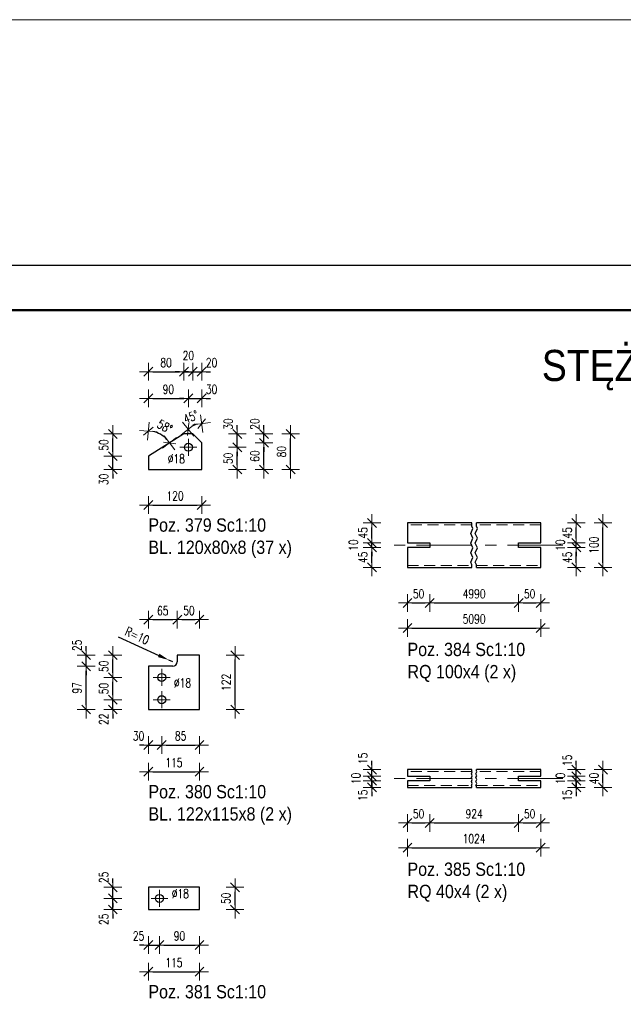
# Model space of a CAD drawing. Header units: millimetres. Extents: x -101 to 461, y 7003 to 7376.
# Tile 9 of 10: x 203 to 339, y 7134 to 7356. Entities that reach past the tile are written whole.
import ezdxf
from ezdxf.enums import TextEntityAlignment as Align

# ---------------------------------------------------------------- set-up
doc = ezdxf.new("R2010")
doc.units = ezdxf.units.MM
doc.header["$LTSCALE"] = 10
doc.linetypes.add('HIDDEN', pattern=[0.375, 0.25, -0.125])
doc.linetypes.add('MITTE', pattern=[2, 1.25, -0.25, 0.25, -0.25])
doc.layers.get('Defpoints').update_dxf_attribs({"color": 1})
doc.layers.add('_FORMATKA', color=8, linetype='Continuous', plot=False)
for name, color, linetype, lineweight in [('_RAMKA', 7, 'Continuous', 35), ('PS_DIM', 4, 'Continuous', 13), ('PS_Hidden', 2, 'HIDDEN', 9), ('PS_Mid', 5, 'MITTE', 15), ('PS_Plate', 35, 'Continuous', 30), ('PS_Shape', 161, 'Continuous', 30), ('PS_SOLID', 7, 'Continuous', 30), ('PS_TEXT', 3, 'Continuous', 18)]:
    doc.layers.add(name, color=color, linetype=linetype, lineweight=lineweight)
doc.styles.add('ARIAL', font='arial.ttf')
doc.styles.add('gil', font='txt', dxfattribs={"width": 0.9})
doc.styles.add('simplex', font='simplex.shx', dxfattribs={"width": 0.75})
doc.dimstyles.new('1_10_PRZ', dxfattribs={"dimtxt": 2, "dimasz": 1, "dimexe": 2, "dimexo": 5, "dimgap": 1, "dimtad": 1, "dimdec": 0, "dimlfac": 10, "dimtxsty": 'simplex', "dimblk": 'dimznak', "dimcen": 2, "dimse1": 1, "dimse2": 1, "dimclrt": 3, "dimadec": 1, "dimazin": 0, "dimtfac": 1, "dimtdec": 0, "dimtix": 1, "dimtmove": 2, "dimatfit": 3, "dimldrblk": 'dim-grot', "dimfxl": 1, "dimarcsym": 0})
doc.dimstyles.new('1_10_PRZ_DS1-LS10', dxfattribs={"dimtxt": 2, "dimasz": 1, "dimexe": 2, "dimexo": 5, "dimgap": 1, "dimtad": 1, "dimdec": 0, "dimlfac": 10, "dimtxsty": 'simplex', "dimblk": 'dimznak', "dimcen": 2, "dimse1": 1, "dimse2": 1, "dimclrt": 3, "dimadec": 1, "dimazin": 0, "dimtfac": 1, "dimtdec": 0, "dimtix": 1, "dimtmove": 2, "dimatfit": 3, "dimldrblk": 'dim-grot', "dimfxl": 1, "dimarcsym": 0})
doc.dimstyles.new('średnice', dxfattribs={"dimtxt": 2, "dimasz": 2.5, "dimexe": 1, "dimexo": 1, "dimgap": 1, "dimtad": 1, "dimdec": 0, "dimlfac": 10, "dimtxsty": 'simplex', "dimcen": 2, "dimclrd": 256, "dimclre": 256, "dimclrt": 3, "dimadec": 1, "dimazin": 0, "dimtfac": 1, "dimtdec": 0, "dimtix": 1, "dimtmove": 1, "dimatfit": 0, "dimfxl": 1, "dimarcsym": 0})

# ---------------------------------------------------------------- blocks, each defined once
blk = doc.blocks.new('dimznak')
at = {"color": 0}
for points in [[(0, 2), (0, -2)], [(-2, 0), (2, 0)]]:
    blk.add_lwpolyline(points, dxfattribs=at)
at = {"color": 2}
blk.add_lwpolyline([(1, 1), (-1, -1)], dxfattribs=at)
blk = doc.blocks.new('*D275')
at = {"color": 252, "lineweight": -2, "transparency": 16777216}
blk.add_line((-547, 352.33), (-3, 352.33), dxfattribs=at)
at = {"layer": 'Defpoints', "color": 0, "transparency": 16777216}
for p in [(0, 352.33), (-550, 297), (0, 297)]:
    blk.add_point(p, dxfattribs=at)
at = {"color": 252, "lineweight": -2, "transparency": 16777216, "xscale": 3, "yscale": 3, "zscale": 3, "rotation": 180}
blk.add_blockref('dimznak', (-550, 352.33), dxfattribs=at)
at = {"color": 252, "lineweight": -2, "transparency": 16777216, "xscale": 3, "yscale": 3, "zscale": 3}
blk.add_blockref('dimznak', (0, 352.33), dxfattribs=at)
at = {"color": 252, "transparency": 16777216, "insert": (-275, 362.83), "char_height": 15, "attachment_point": 5, "style": 'simplex'}
blk.add_mtext('550', dxfattribs=at)
blk = doc.blocks.new('dim-grot')
blk.add_hatch(color=256).paths.add_polyline_path([(0, 0), (-2, 0.5), (-2, -0.5)])
blk.add_lwpolyline([(0, 0), (-2, 0.5), (-2, -0.5), (0, 0)])
blk = doc.blocks.new('*D454')
at = {"layer": 'Defpoints', "color": 0, "transparency": 16777216}
for p in [(242.69, 7264.5), (241.8, 7262.34), (243.8, 7263.17), (243.8, 7260.34)]:
    blk.add_point(p, dxfattribs=at)
at = {"layer": 'PS_DIM', "color": 0, "lineweight": -2, "transparency": 16777216}
blk.add_arc((243.8, 7260.34), 4.3, 103.3427, 121.6573, dxfattribs=at)
for p, rotation in [((240.76, 7263.38), 218.3286673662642), ((243.8, 7264.64), 6.671332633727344)]:
    blk.add_blockref('dimznak', p, dxfattribs=dict(at, rotation=rotation))
at = {"layer": 'PS_DIM', "color": 3, "transparency": 16777216, "insert": (241.39, 7266.16), "char_height": 2, "attachment_point": 5, "rotation": 22.5, "style": 'simplex'}
blk.add_mtext('45%%d', dxfattribs=at)
blk = doc.blocks.new('*D455')
at = {"layer": 'Defpoints', "color": 0, "transparency": 16777216}
for p in [(231.8, 7266.77), (235.32, 7261.73), (239.8, 7262.34), (231.8, 7257.34)]:
    blk.add_point(p, dxfattribs=at)
at = {"layer": 'PS_DIM', "color": 0, "lineweight": -2, "transparency": 16777216}
blk.add_arc((231.8, 7257.34), 5.62, 42.2144, 79.791, dxfattribs=at)
for p, rotation in [((231.8, 7262.96), 174.895478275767), ((236.57, 7260.32), 307.1099049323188)]:
    blk.add_blockref('dimznak', p, dxfattribs=dict(at, rotation=rotation))
at = {"layer": 'PS_DIM', "color": 3, "transparency": 16777216, "insert": (235.5, 7264), "char_height": 2, "attachment_point": 5, "rotation": 331.0027, "style": 'simplex'}
blk.add_mtext('58%%d', dxfattribs=at)
blk = doc.blocks.new('*D457')
at = {"layer": 'Defpoints', "color": 0, "transparency": 16777216}
for p in [(243.8, 7270.34), (243.8, 7262.34), (240.8, 7259.34)]:
    blk.add_point(p, dxfattribs=at)
at = {"layer": 'PS_DIM', "color": 0, "lineweight": -2, "transparency": 16777216}
for p, q in [((239.8, 7270.34), (238.8, 7270.34)), ((240.8, 7270.34), (243.8, 7270.34)), ((244.8, 7270.34), (245.8, 7270.34))]:
    blk.add_line(p, q, dxfattribs=at)
blk.add_blockref('dimznak', (240.8, 7270.34), dxfattribs=at)
at = {"layer": 'PS_DIM', "color": 0, "lineweight": -2, "transparency": 16777216, "rotation": 180}
blk.add_blockref('dimznak', (243.8, 7270.34), dxfattribs=at)
at = {"layer": 'PS_DIM', "color": 3, "transparency": 16777216, "insert": (246.02, 7272.38), "char_height": 2, "attachment_point": 5, "style": 'simplex'}
blk.add_mtext('30', dxfattribs=at)
blk = doc.blocks.new('*D459')
at = {"layer": 'Defpoints', "color": 0, "transparency": 16777216}
for p in [(241.8, 7276.34), (239.8, 7262.34), (241.8, 7262.34)]:
    blk.add_point(p, dxfattribs=at)
at = {"layer": 'PS_DIM', "color": 0, "lineweight": -2, "transparency": 16777216}
for p, q in [((238.8, 7276.34), (237.8, 7276.34)), ((239.8, 7276.34), (241.8, 7276.34)), ((242.8, 7276.34), (243.8, 7276.34))]:
    blk.add_line(p, q, dxfattribs=at)
blk.add_blockref('dimznak', (239.8, 7276.34), dxfattribs=at)
at = {"layer": 'PS_DIM', "color": 0, "lineweight": -2, "transparency": 16777216, "rotation": 180}
blk.add_blockref('dimznak', (241.8, 7276.34), dxfattribs=at)
at = {"layer": 'PS_DIM', "color": 3, "transparency": 16777216, "insert": (240.8, 7279.99), "char_height": 2, "attachment_point": 5, "style": 'simplex'}
blk.add_mtext('20', dxfattribs=at)
blk = doc.blocks.new('*D460')
at = {"layer": 'Defpoints', "color": 0, "transparency": 16777216}
for p in [(243.8, 7276.34), (241.8, 7262.34), (243.8, 7260.34)]:
    blk.add_point(p, dxfattribs=at)
at = {"layer": 'PS_DIM', "color": 0, "lineweight": -2, "transparency": 16777216}
for p, q in [((240.8, 7276.34), (239.8, 7276.34)), ((241.8, 7276.34), (243.8, 7276.34)), ((244.8, 7276.34), (245.8, 7276.34))]:
    blk.add_line(p, q, dxfattribs=at)
blk.add_blockref('dimznak', (241.8, 7276.34), dxfattribs=at)
at = {"layer": 'PS_DIM', "color": 0, "lineweight": -2, "transparency": 16777216, "rotation": 180}
blk.add_blockref('dimznak', (243.8, 7276.34), dxfattribs=at)
at = {"layer": 'PS_DIM', "color": 3, "transparency": 16777216, "insert": (246.02, 7278.38), "char_height": 2, "attachment_point": 5, "style": 'simplex'}
blk.add_mtext('20', dxfattribs=at)
blk = doc.blocks.new('*D461')
at = {"layer": 'Defpoints', "color": 0, "transparency": 16777216}
for p in [(223.8, 7257.34), (231.8, 7257.34), (231.8, 7254.34)]:
    blk.add_point(p, dxfattribs=at)
at = {"layer": 'PS_DIM', "color": 0, "lineweight": -2, "transparency": 16777216}
for p, q in [((223.8, 7258.34), (223.8, 7259.34)), ((223.8, 7254.34), (223.8, 7257.34)), ((223.8, 7253.34), (223.8, 7252.34))]:
    blk.add_line(p, q, dxfattribs=at)
for p, rotation in [((223.8, 7257.34), 270), ((223.8, 7254.34), 90)]:
    blk.add_blockref('dimznak', p, dxfattribs=dict(at, rotation=rotation))
at = {"layer": 'PS_DIM', "color": 3, "transparency": 16777216, "insert": (221.76, 7252.12), "char_height": 2, "attachment_point": 5, "rotation": 90, "style": 'simplex'}
blk.add_mtext('30', dxfattribs=at)
blk = doc.blocks.new('*D464')
at = {"layer": 'Defpoints', "color": 0, "transparency": 16777216}
for p in [(243.8, 7262.34), (251.8, 7262.34), (240.8, 7259.34)]:
    blk.add_point(p, dxfattribs=at)
at = {"layer": 'PS_DIM', "color": 0, "lineweight": -2, "transparency": 16777216}
for p, q in [((251.8, 7263.34), (251.8, 7264.34)), ((251.8, 7259.34), (251.8, 7262.34)), ((251.8, 7258.34), (251.8, 7257.34))]:
    blk.add_line(p, q, dxfattribs=at)
for p, rotation in [((251.8, 7262.34), 270), ((251.8, 7259.34), 90)]:
    blk.add_blockref('dimznak', p, dxfattribs=dict(at, rotation=rotation))
at = {"layer": 'PS_DIM', "color": 3, "transparency": 16777216, "insert": (249.76, 7264.55), "char_height": 2, "attachment_point": 5, "rotation": 90, "style": 'simplex'}
blk.add_mtext('30', dxfattribs=at)
blk = doc.blocks.new('*D466')
at = {"layer": 'Defpoints', "color": 0, "transparency": 16777216}
for p in [(241.8, 7262.34), (257.8, 7262.34), (243.8, 7260.34)]:
    blk.add_point(p, dxfattribs=at)
at = {"layer": 'PS_DIM', "color": 0, "lineweight": -2, "transparency": 16777216}
for p, q in [((257.8, 7263.34), (257.8, 7264.34)), ((257.8, 7260.34), (257.8, 7262.34)), ((257.8, 7259.34), (257.8, 7258.34))]:
    blk.add_line(p, q, dxfattribs=at)
for p, rotation in [((257.8, 7262.34), 270), ((257.8, 7260.34), 90)]:
    blk.add_blockref('dimznak', p, dxfattribs=dict(at, rotation=rotation))
at = {"layer": 'PS_DIM', "color": 3, "transparency": 16777216, "insert": (255.76, 7264.55), "char_height": 2, "attachment_point": 5, "rotation": 90, "style": 'simplex'}
blk.add_mtext('20', dxfattribs=at)
blk = doc.blocks.new('*X21')
at = {"layer": 'PS_Mid', "color": 5, "linetype": 'MITTE'}
for p, q in [((3, 2.9), (3, -0.9)), ((4.9, 1), (1.1, 1))]:
    blk.add_line(p, q, dxfattribs=at)
at = {"layer": 'PS_SOLID', "color": 7, "linetype": 'Continuous'}
for p, q in [((2, 4), (-6, -1)), ((3, 4), (2, 4)), ((4, 4), (3, 4)), ((6, 2), (4, 4)), ((6, -4), (6, 2)), ((-6, -1), (-6, -4)), ((-6, -4), (6, -4))]:
    blk.add_line(p, q, dxfattribs=at)
at = {"layer": 'PS_SOLID', "color": 7}
blk.add_circle((3, 1), 0.9, dxfattribs=at)
blk = doc.blocks.new('*D468')
at = {"layer": 'Defpoints', "color": 0, "transparency": 16777216}
for p in [(236.4, 7211.47), (237.3, 7211.05)]:
    blk.add_point(p, dxfattribs=at)
at = {"layer": 'PS_DIM', "lineweight": -2, "transparency": 16777216}
for p, q in [((225.04, 7216.69), (234.12, 7212.51)), ((237.3, 7211.05), (236.4, 7211.47))]:
    blk.add_line(p, q, dxfattribs=at)
at = {"layer": 'PS_DIM', "transparency": 16777216}
blk.add_solid([(234.3, 7212.89), (233.95, 7212.13), (236.4, 7211.47)], dxfattribs=at)
at = {"layer": 'PS_DIM', "color": 3, "transparency": 16777216, "insert": (229.28, 7216.94), "char_height": 2, "attachment_point": 5, "rotation": 335.3354, "style": 'simplex'}
blk.add_mtext('R=10', dxfattribs=at)
blk = doc.blocks.new('*D469')
at = {"layer": 'Defpoints', "color": 0, "transparency": 16777216}
for p in [(234.8, 7202.55), (231.8, 7200.35), (234.8, 7192.35)]:
    blk.add_point(p, dxfattribs=at)
at = {"layer": 'PS_DIM', "color": 0, "lineweight": -2, "transparency": 16777216}
for p, q in [((230.8, 7192.35), (229.8, 7192.35)), ((231.8, 7192.35), (234.8, 7192.35)), ((235.8, 7192.35), (236.8, 7192.35))]:
    blk.add_line(p, q, dxfattribs=at)
blk.add_blockref('dimznak', (231.8, 7192.35), dxfattribs=at)
at = {"layer": 'PS_DIM', "color": 0, "lineweight": -2, "transparency": 16777216, "rotation": 180}
blk.add_blockref('dimznak', (234.8, 7192.35), dxfattribs=at)
at = {"layer": 'PS_DIM', "color": 3, "transparency": 16777216, "insert": (229.59, 7194.39), "char_height": 2, "attachment_point": 5, "style": 'simplex'}
blk.add_mtext('30', dxfattribs=at)
blk = doc.blocks.new('*D473')
at = {"layer": 'Defpoints', "color": 0, "transparency": 16777216}
for p in [(223.8, 7202.55), (234.8, 7202.55), (231.8, 7200.35)]:
    blk.add_point(p, dxfattribs=at)
at = {"layer": 'PS_DIM', "color": 0, "lineweight": -2, "transparency": 16777216}
for p, q in [((223.8, 7203.55), (223.8, 7204.55)), ((223.8, 7200.35), (223.8, 7202.55)), ((223.8, 7199.35), (223.8, 7198.35))]:
    blk.add_line(p, q, dxfattribs=at)
for p, rotation in [((223.8, 7202.55), 270), ((223.8, 7200.35), 90)]:
    blk.add_blockref('dimznak', p, dxfattribs=dict(at, rotation=rotation))
at = {"layer": 'PS_DIM', "color": 3, "transparency": 16777216, "insert": (221.76, 7198.14), "char_height": 2, "attachment_point": 5, "rotation": 90, "style": 'simplex'}
blk.add_mtext('22', dxfattribs=at)
blk = doc.blocks.new('*D477')
at = {"layer": 'Defpoints', "color": 0, "transparency": 16777216}
for p in [(217.8, 7212.55), (231.8, 7212.55), (237.3, 7210.05)]:
    blk.add_point(p, dxfattribs=at)
at = {"layer": 'PS_DIM', "color": 0, "lineweight": -2, "transparency": 16777216}
for p, q in [((217.8, 7213.55), (217.8, 7214.55)), ((217.8, 7210.05), (217.8, 7212.55)), ((217.8, 7209.05), (217.8, 7208.05))]:
    blk.add_line(p, q, dxfattribs=at)
for p, rotation in [((217.8, 7212.55), 270), ((217.8, 7210.05), 90)]:
    blk.add_blockref('dimznak', p, dxfattribs=dict(at, rotation=rotation))
at = {"layer": 'PS_DIM', "color": 3, "transparency": 16777216, "insert": (215.76, 7214.77), "char_height": 2, "attachment_point": 5, "rotation": 90, "style": 'simplex'}
blk.add_mtext('25', dxfattribs=at)
blk = doc.blocks.new('*X22')
at = {"layer": 'PS_Mid', "color": 5, "linetype": 'MITTE'}
for p, q in [((-2.75, 3), (-2.75, -0.8)), ((-0.85, 1.1), (-4.65, 1.1)), ((-2.75, -2), (-2.75, -5.8)), ((-0.85, -3.9), (-4.65, -3.9))]:
    blk.add_line(p, q, dxfattribs=at)
at = {"layer": 'PS_SOLID', "color": 7, "linetype": 'Continuous'}
for p, q in [((5.75, 6.1), (0.75, 6.1)), ((0.75, 6.1), (0.75, 4.6)), ((5.75, -6.1), (5.75, 6.1)), ((-2.75, 3.6), (-5.75, 3.6)), ((-5.75, 3.6), (-5.75, -6.1)), ((-0.25, 3.6), (-2.75, 3.6)), ((-5.75, -6.1), (5.75, -6.1))]:
    blk.add_line(p, q, dxfattribs=at)
at = {"layer": 'PS_SOLID', "color": 7}
for centre in [(-2.75, 1.1), (-2.75, -3.9)]:
    blk.add_circle(centre, 0.9, dxfattribs=at)
at = {"layer": 'PS_SOLID'}
blk.add_arc((-0.25, 4.6), 1, 270, 0, dxfattribs=at)
blk = doc.blocks.new('*D479')
at = {"layer": 'Defpoints', "color": 0, "transparency": 16777216}
for p in [(234.3, 7157.85), (231.8, 7155.35), (234.3, 7147.35)]:
    blk.add_point(p, dxfattribs=at)
at = {"layer": 'PS_DIM', "color": 0, "lineweight": -2, "transparency": 16777216}
for p, q in [((230.8, 7147.35), (229.8, 7147.35)), ((231.8, 7147.35), (234.3, 7147.35)), ((235.3, 7147.35), (236.3, 7147.35))]:
    blk.add_line(p, q, dxfattribs=at)
blk.add_blockref('dimznak', (231.8, 7147.35), dxfattribs=at)
at = {"layer": 'PS_DIM', "color": 0, "lineweight": -2, "transparency": 16777216, "rotation": 180}
blk.add_blockref('dimznak', (234.3, 7147.35), dxfattribs=at)
at = {"layer": 'PS_DIM', "color": 3, "transparency": 16777216, "insert": (229.59, 7149.39), "char_height": 2, "attachment_point": 5, "style": 'simplex'}
blk.add_mtext('25', dxfattribs=at)
blk = doc.blocks.new('*D482')
at = {"layer": 'Defpoints', "color": 0, "transparency": 16777216}
for p in [(223.8, 7157.85), (234.3, 7157.85), (231.8, 7155.35)]:
    blk.add_point(p, dxfattribs=at)
at = {"layer": 'PS_DIM', "color": 0, "lineweight": -2, "transparency": 16777216}
for p, q in [((223.8, 7158.85), (223.8, 7159.85)), ((223.8, 7155.35), (223.8, 7157.85)), ((223.8, 7154.35), (223.8, 7153.35))]:
    blk.add_line(p, q, dxfattribs=at)
for p, rotation in [((223.8, 7157.85), 270), ((223.8, 7155.35), 90)]:
    blk.add_blockref('dimznak', p, dxfattribs=dict(at, rotation=rotation))
at = {"layer": 'PS_DIM', "color": 3, "transparency": 16777216, "insert": (221.76, 7153.14), "char_height": 2, "attachment_point": 5, "rotation": 90, "style": 'simplex'}
blk.add_mtext('25', dxfattribs=at)
blk = doc.blocks.new('*D483')
at = {"layer": 'Defpoints', "color": 0, "transparency": 16777216}
for p in [(223.8, 7160.35), (231.8, 7160.35), (234.3, 7157.85)]:
    blk.add_point(p, dxfattribs=at)
at = {"layer": 'PS_DIM', "color": 0, "lineweight": -2, "transparency": 16777216}
for p, q in [((223.8, 7161.35), (223.8, 7162.35)), ((223.8, 7157.85), (223.8, 7160.35)), ((223.8, 7156.85), (223.8, 7155.85))]:
    blk.add_line(p, q, dxfattribs=at)
for p, rotation in [((223.8, 7160.35), 270), ((223.8, 7157.85), 90)]:
    blk.add_blockref('dimznak', p, dxfattribs=dict(at, rotation=rotation))
at = {"layer": 'PS_DIM', "color": 3, "transparency": 16777216, "insert": (221.76, 7162.57), "char_height": 2, "attachment_point": 5, "rotation": 90, "style": 'simplex'}
blk.add_mtext('25', dxfattribs=at)
blk = doc.blocks.new('*X23')
at = {"layer": 'PS_Mid', "color": 5, "linetype": 'MITTE'}
for p, q in [((-3.25, 1.9), (-3.25, -1.9)), ((-1.35, 0), (-5.15, 0))]:
    blk.add_line(p, q, dxfattribs=at)
at = {"layer": 'PS_SOLID', "color": 7, "linetype": 'Continuous'}
for p, q in [((-3.25, 2.5), (-5.75, 2.5)), ((-5.75, 2.5), (-5.75, -2.5)), ((5.75, 2.5), (-3.25, 2.5)), ((5.75, -2.5), (5.75, 2.5)), ((-5.75, -2.5), (5.75, -2.5))]:
    blk.add_line(p, q, dxfattribs=at)
at = {"layer": 'PS_SOLID', "color": 7}
blk.add_circle((-3.25, 0), 0.9, dxfattribs=at)
blk = doc.blocks.new('Tytuł rysunku')
at = {"layer": 'PS_TEXT', "style": 'ARIAL', "flags": 4}
for tag, height, p in [('TYTUŁ1', 7, (-61.19, -9.34)), ('TYTUŁ2', 6, (-61.19, -19.72)), ('SKALA', 6, (-61.19, -28.72))]:
    blk.add_attdef(tag, text='', height=height, dxfattribs=at).set_placement(p, align=Align.MIDDLE_CENTER)
blk = doc.blocks.new('*X317')
at = {"color": 3, "style": 'gil', "width": 0.9}
for s, p in [('Poz. 380 Sc1:10', (255.63, 7180.35)), ('BL. 122x115x8 (2 x)', (255.63, 7175.35))]:
    blk.add_text(s, height=3, dxfattribs=at).set_placement(p)
blk = doc.blocks.new('*D373')
at = {"layer": 'Defpoints', "color": 0, "transparency": 16777216}
for p in [(282.11, 7237.82), (290.11, 7237.82), (295.11, 7236.82)]:
    blk.add_point(p, dxfattribs=at)
at = {"layer": 'PS_DIM', "color": 0, "lineweight": -2, "transparency": 16777216}
for p, q in [((282.11, 7238.82), (282.11, 7239.82)), ((282.11, 7236.82), (282.11, 7237.82)), ((282.11, 7235.82), (282.11, 7234.82))]:
    blk.add_line(p, q, dxfattribs=at)
for p, rotation in [((282.11, 7237.82), 270), ((282.11, 7236.82), 90)]:
    blk.add_blockref('dimznak', p, dxfattribs=dict(at, rotation=rotation))
at = {"layer": 'PS_DIM', "color": 3, "transparency": 16777216, "insert": (277.95, 7237.32), "char_height": 2, "attachment_point": 5, "rotation": 90, "style": 'simplex'}
blk.add_mtext('10', dxfattribs=at)
blk = doc.blocks.new('*D376')
at = {"layer": 'Defpoints', "color": 0, "transparency": 16777216}
for p in [(315.11, 7237.82), (328.11, 7237.82), (320.11, 7236.82)]:
    blk.add_point(p, dxfattribs=at)
at = {"layer": 'PS_DIM', "color": 0, "lineweight": -2, "transparency": 16777216}
for p, q in [((328.11, 7238.82), (328.11, 7239.82)), ((328.11, 7236.82), (328.11, 7237.82)), ((328.11, 7235.82), (328.11, 7234.82))]:
    blk.add_line(p, q, dxfattribs=at)
for p, rotation in [((328.11, 7237.82), 270), ((328.11, 7236.82), 90)]:
    blk.add_blockref('dimznak', p, dxfattribs=dict(at, rotation=rotation))
at = {"layer": 'PS_DIM', "color": 3, "transparency": 16777216, "insert": (324.5, 7237.32), "char_height": 2, "attachment_point": 5, "rotation": 90, "style": 'simplex'}
blk.add_mtext('10', dxfattribs=at)
blk = doc.blocks.new('*D396')
at = {"layer": 'Defpoints', "color": 0, "transparency": 16777216}
for p in [(282.11, 7184.32), (295.11, 7184.32), (290.11, 7182.82)]:
    blk.add_point(p, dxfattribs=at)
at = {"layer": 'PS_DIM', "color": 0, "lineweight": -2, "transparency": 16777216}
for p, q in [((282.11, 7185.32), (282.11, 7186.32)), ((282.11, 7182.82), (282.11, 7184.32)), ((282.11, 7181.82), (282.11, 7180.82))]:
    blk.add_line(p, q, dxfattribs=at)
for p, rotation in [((282.11, 7184.32), 270), ((282.11, 7182.82), 90)]:
    blk.add_blockref('dimznak', p, dxfattribs=dict(at, rotation=rotation))
at = {"layer": 'PS_DIM', "color": 3, "transparency": 16777216, "insert": (280.07, 7181.03), "char_height": 2, "attachment_point": 5, "rotation": 90, "style": 'simplex'}
blk.add_mtext('15', dxfattribs=at)
blk = doc.blocks.new('*D397')
at = {"layer": 'Defpoints', "color": 0, "transparency": 16777216}
for p in [(282.11, 7185.32), (290.11, 7185.32), (295.11, 7184.32)]:
    blk.add_point(p, dxfattribs=at)
at = {"layer": 'PS_DIM', "color": 0, "lineweight": -2, "transparency": 16777216}
for p, q in [((282.11, 7186.32), (282.11, 7187.32)), ((282.11, 7184.32), (282.11, 7185.32)), ((282.11, 7183.32), (282.11, 7182.32))]:
    blk.add_line(p, q, dxfattribs=at)
for p, rotation in [((282.11, 7185.32), 270), ((282.11, 7184.32), 90)]:
    blk.add_blockref('dimznak', p, dxfattribs=dict(at, rotation=rotation))
at = {"layer": 'PS_DIM', "color": 3, "transparency": 16777216, "insert": (278.52, 7184.82), "char_height": 2, "attachment_point": 5, "rotation": 90, "style": 'simplex'}
blk.add_mtext('10', dxfattribs=at)
blk = doc.blocks.new('*D398')
at = {"layer": 'Defpoints', "color": 0, "transparency": 16777216}
for p in [(282.11, 7186.82), (290.11, 7186.82), (290.11, 7185.32)]:
    blk.add_point(p, dxfattribs=at)
at = {"layer": 'PS_DIM', "color": 0, "lineweight": -2, "transparency": 16777216}
for p, q in [((282.11, 7187.82), (282.11, 7188.82)), ((282.11, 7185.32), (282.11, 7186.82)), ((282.11, 7184.32), (282.11, 7183.32))]:
    blk.add_line(p, q, dxfattribs=at)
for p, rotation in [((282.11, 7186.82), 270), ((282.11, 7185.32), 90)]:
    blk.add_blockref('dimznak', p, dxfattribs=dict(at, rotation=rotation))
at = {"layer": 'PS_DIM', "color": 3, "transparency": 16777216, "insert": (280.07, 7189.33), "char_height": 2, "attachment_point": 5, "rotation": 90, "style": 'simplex'}
blk.add_mtext('15', dxfattribs=at)
blk = doc.blocks.new('*D399')
at = {"layer": 'Defpoints', "color": 0, "transparency": 16777216}
for p in [(320.11, 7184.32), (328.11, 7184.32), (320.11, 7182.82)]:
    blk.add_point(p, dxfattribs=at)
at = {"layer": 'PS_DIM', "color": 0, "lineweight": -2, "transparency": 16777216}
for p, q in [((328.11, 7185.32), (328.11, 7186.32)), ((328.11, 7182.82), (328.11, 7184.32)), ((328.11, 7181.82), (328.11, 7180.82))]:
    blk.add_line(p, q, dxfattribs=at)
for p, rotation in [((328.11, 7184.32), 270), ((328.11, 7182.82), 90)]:
    blk.add_blockref('dimznak', p, dxfattribs=dict(at, rotation=rotation))
at = {"layer": 'PS_DIM', "color": 3, "transparency": 16777216, "insert": (326.07, 7181.01), "char_height": 2, "attachment_point": 5, "rotation": 90, "style": 'simplex'}
blk.add_mtext('15', dxfattribs=at)
blk = doc.blocks.new('*D400')
at = {"layer": 'Defpoints', "color": 0, "transparency": 16777216}
for p in [(315.11, 7185.32), (320.11, 7184.32), (328.11, 7185.32)]:
    blk.add_point(p, dxfattribs=at)
at = {"layer": 'PS_DIM', "color": 0, "lineweight": -2, "transparency": 16777216}
for p, q in [((328.11, 7186.32), (328.11, 7187.32)), ((328.11, 7184.32), (328.11, 7185.32)), ((328.11, 7183.32), (328.11, 7182.32))]:
    blk.add_line(p, q, dxfattribs=at)
for p, rotation in [((328.11, 7185.32), 270), ((328.11, 7184.32), 90)]:
    blk.add_blockref('dimznak', p, dxfattribs=dict(at, rotation=rotation))
at = {"layer": 'PS_DIM', "color": 3, "transparency": 16777216, "insert": (324.52, 7184.82), "char_height": 2, "attachment_point": 5, "rotation": 90, "style": 'simplex'}
blk.add_mtext('10', dxfattribs=at)
blk = doc.blocks.new('*D401')
at = {"layer": 'Defpoints', "color": 0, "transparency": 16777216}
for p in [(320.11, 7186.82), (328.11, 7186.82), (315.11, 7185.32)]:
    blk.add_point(p, dxfattribs=at)
at = {"layer": 'PS_DIM', "color": 0, "lineweight": -2, "transparency": 16777216}
for p, q in [((328.11, 7187.82), (328.11, 7188.82)), ((328.11, 7185.32), (328.11, 7186.82)), ((328.11, 7184.32), (328.11, 7183.32))]:
    blk.add_line(p, q, dxfattribs=at)
for p, rotation in [((328.11, 7186.82), 270), ((328.11, 7185.32), 90)]:
    blk.add_blockref('dimznak', p, dxfattribs=dict(at, rotation=rotation))
at = {"layer": 'PS_DIM', "color": 3, "transparency": 16777216, "insert": (326.07, 7188.89), "char_height": 2, "attachment_point": 5, "rotation": 90, "style": 'simplex'}
blk.add_mtext('15', dxfattribs=at)
blk = doc.blocks.new('*X596')
at = {"color": 3, "style": 'gil', "width": 0.9}
for s, p in [('Poz. 384 Sc1:10', (290.11, 7212.36)), ('RQ 100x4 (2 x)', (290.11, 7207.36))]:
    blk.add_text(s, height=3, dxfattribs=at).set_placement(p)
blk = doc.blocks.new('*X597')
at = {"color": 1}
for p, q in [((304.61, 7241.57), (304.61, 7242.32)), ((304.84, 7241.03), (304.61, 7241.57)), ((305.61, 7241.57), (305.61, 7242.32)), ((305.84, 7241.03), (305.61, 7241.57)), ((304.38, 7239.95), (304.84, 7241.03)), ((304.84, 7238.87), (304.38, 7239.95)), ((305.38, 7239.95), (305.84, 7241.03)), ((305.84, 7238.87), (305.38, 7239.95)), ((304.38, 7237.78), (304.84, 7238.87)), ((304.84, 7236.7), (304.38, 7237.78)), ((305.38, 7237.78), (305.84, 7238.87)), ((305.84, 7236.7), (305.38, 7237.78)), ((304.38, 7235.61), (304.84, 7236.7)), ((304.84, 7234.53), (304.38, 7235.61)), ((305.38, 7235.61), (305.84, 7236.7)), ((305.84, 7234.53), (305.38, 7235.61)), ((304.38, 7233.45), (304.84, 7234.53)), ((304.61, 7232.91), (304.38, 7233.45)), ((304.61, 7232.32), (304.61, 7232.91)), ((305.38, 7233.45), (305.84, 7234.53)), ((305.61, 7232.91), (305.38, 7233.45)), ((305.61, 7232.32), (305.61, 7232.91))]:
    blk.add_line(p, q, dxfattribs=at)
at = {"layer": 'PS_Hidden', "color": 2, "linetype": 'HIDDEN'}
for p, q in [((304.61, 7241.92), (290.11, 7241.92)), ((320.11, 7241.92), (305.61, 7241.92)), ((290.11, 7232.72), (304.61, 7232.72)), ((305.61, 7232.72), (320.11, 7232.72))]:
    blk.add_line(p, q, dxfattribs=at)
at = {"layer": 'PS_Mid', "color": 5, "linetype": 'MITTE'}
for p, q in [((304.61, 7237.32), (285.11, 7237.32)), ((325.11, 7237.32), (305.61, 7237.32))]:
    blk.add_line(p, q, dxfattribs=at)
at = {"layer": 'PS_SOLID', "color": 7, "linetype": 'Continuous'}
for p, q in [((304.61, 7242.32), (290.11, 7242.32)), ((290.11, 7242.32), (290.11, 7237.82)), ((320.11, 7242.32), (305.61, 7242.32)), ((320.11, 7237.82), (320.11, 7242.32)), ((290.11, 7237.82), (295.11, 7237.82)), ((295.11, 7237.82), (295.11, 7236.82)), ((315.11, 7236.82), (315.11, 7237.82)), ((315.11, 7237.82), (320.11, 7237.82)), ((295.11, 7236.82), (290.11, 7236.82)), ((290.11, 7236.82), (290.11, 7232.32)), ((320.11, 7236.82), (315.11, 7236.82)), ((320.11, 7232.32), (320.11, 7236.82)), ((290.11, 7232.32), (304.61, 7232.32)), ((305.61, 7232.32), (320.11, 7232.32))]:
    blk.add_line(p, q, dxfattribs=at)
blk = doc.blocks.new('*X598')
at = {"color": 3, "style": 'gil', "width": 0.9}
for s, p in [('Poz. 385 Sc1:10', (290.11, 7162.91)), ('RQ 40x4 (2 x)', (290.11, 7157.91))]:
    blk.add_text(s, height=3, dxfattribs=at).set_placement(p)
blk = doc.blocks.new('*X599')
at = {"color": 1}
for p, q in [((304.52, 7185.87), (304.7, 7186.31)), ((304.61, 7186.52), (304.61, 7186.82)), ((304.7, 7186.31), (304.61, 7186.52)), ((305.52, 7185.87), (305.7, 7186.31)), ((305.61, 7186.52), (305.61, 7186.82)), ((305.7, 7186.31), (305.61, 7186.52)), ((304.7, 7185.44), (304.52, 7185.87)), ((304.52, 7185.01), (304.7, 7185.44)), ((304.7, 7184.57), (304.52, 7185.01)), ((304.52, 7184.14), (304.7, 7184.57)), ((304.7, 7183.71), (304.52, 7184.14)), ((305.7, 7185.44), (305.52, 7185.87)), ((305.52, 7185.01), (305.7, 7185.44)), ((305.7, 7184.57), (305.52, 7185.01)), ((305.52, 7184.14), (305.7, 7184.57)), ((305.7, 7183.71), (305.52, 7184.14)), ((304.52, 7183.27), (304.7, 7183.71)), ((304.61, 7183.06), (304.52, 7183.27)), ((304.61, 7182.82), (304.61, 7183.06)), ((305.52, 7183.27), (305.7, 7183.71)), ((305.61, 7183.06), (305.52, 7183.27)), ((305.61, 7182.82), (305.61, 7183.06))]:
    blk.add_line(p, q, dxfattribs=at)
at = {"layer": 'PS_Hidden', "color": 2, "linetype": 'HIDDEN'}
for p, q in [((304.61, 7186.42), (290.11, 7186.42)), ((320.11, 7186.42), (305.61, 7186.42)), ((290.11, 7183.22), (304.61, 7183.22)), ((305.61, 7183.22), (320.11, 7183.22))]:
    blk.add_line(p, q, dxfattribs=at)
at = {"layer": 'PS_Mid', "color": 5, "linetype": 'MITTE'}
for p, q in [((304.61, 7184.82), (285.11, 7184.82)), ((325.11, 7184.82), (305.61, 7184.82))]:
    blk.add_line(p, q, dxfattribs=at)
at = {"layer": 'PS_SOLID', "color": 7, "linetype": 'Continuous'}
for p, q in [((304.61, 7186.82), (290.11, 7186.82)), ((290.11, 7186.82), (290.11, 7185.32)), ((320.11, 7186.82), (305.61, 7186.82)), ((320.11, 7185.32), (320.11, 7186.82)), ((290.11, 7185.32), (295.11, 7185.32)), ((295.11, 7184.32), (290.11, 7184.32)), ((290.11, 7184.32), (290.11, 7182.82)), ((295.11, 7185.32), (295.11, 7184.32)), ((315.11, 7184.32), (315.11, 7185.32)), ((315.11, 7185.32), (320.11, 7185.32)), ((320.11, 7184.32), (315.11, 7184.32)), ((320.11, 7182.82), (320.11, 7184.32)), ((290.11, 7182.82), (304.61, 7182.82)), ((305.61, 7182.82), (320.11, 7182.82))]:
    blk.add_line(p, q, dxfattribs=at)
blk = doc.blocks.new('*U273')
at = {"layer": '_FORMATKA', "lineweight": -3}
blk.add_lwpolyline([(-550, 0), (0, 0), (0, 297), (-550, 297)], close=True, dxfattribs=at)
at = {"layer": '_RAMKA', "lineweight": -3, "const_width": 0.5}
blk.add_lwpolyline([(-520, 10), (-10, 10), (-10, 287), (-520, 287)], close=True, dxfattribs=at)
dim = blk.add_linear_dim(base=(0, 352.33), p1=(-550, 297), p2=(0, 297), dimstyle='1_10_PRZ', override={"dimscale": 3, "dimtxt": 5, "dimlfac": 1, "dimclrd": 252, "dimclrt": 252})
dim.commit()
dim.dimension.update_dxf_attribs({"geometry": '*D275', "text_midpoint": (-275, 362.83)})

msp = doc.modelspace()

# ---------------------------------------------------------------- block references
ref = msp.add_blockref('Tytuł rysunku', (439.59, 7283.59))
ref.add_attrib('TYTUŁ1', 'STĘŻENIE ST. 361,..., ST.385', dxfattribs={"layer": 'PS_TEXT', "height": 7, "style": 'gil', "width": 0.9}).set_placement((434.59, 7274.24), align=Align.RIGHT)
ref.add_attrib('TYTUŁ2', '-ELEMENTY', dxfattribs={"layer": 'PS_TEXT', "height": 6, "style": 'gil', "width": 0.9}).set_placement((434.59, 7263.86), align=Align.RIGHT)
ref.add_attrib('SKALA', '1:10', dxfattribs={"layer": 'PS_TEXT', "height": 6, "style": 'gil', "width": 0.9}).set_placement((434.76, 7254.86), align=Align.RIGHT)
at = {"layer": 'PS_DIM'}
msp.add_blockref('*U273', (454.63, 7003.2), dxfattribs=at)
at = {"layer": 'PS_Plate'}
for name, p in [('*X21', (237.8, 7258.34)), ('*X22', (237.55, 7206.45)), ('*X23', (237.55, 7157.85))]:
    msp.add_blockref(name, p, dxfattribs=at)
at = {"layer": 'PS_Shape', "color": 40}
for name in ['*X597', '*X599']:
    msp.add_blockref(name, (0, 0), dxfattribs=at)
at = {"layer": 'PS_TEXT'}
for name, p in [('*X596', (0, 0)), ('*X317', (-23.82, 0)), ('*X598', (0, 0))]:
    msp.add_blockref(name, p, dxfattribs=at)

# ---------------------------------------------------------------- texts
at = {"color": 3, "style": 'gil', "width": 0.9}
for s, p in [('Poz. 379 Sc1:10', (231.8, 7240.34)), ('BL. 120x80x8 (37 x)', (231.8, 7235.34)), ('Poz. 381 Sc1:10', (231.8, 7135.35))]:
    msp.add_text(s, height=3, dxfattribs=at).set_placement(p)
at = {"layer": 'PS_DIM', "char_height": 2, "attachment_point": 7, "style": 'simplex'}
for insert in [(236.16, 7255.75), (237.56, 7205.31), (237.06, 7157.91)]:
    msp.add_mtext('\\A1;%%c18', dxfattribs=dict(at, insert=insert))

# ---------------------------------------------------------------- dimensions: what is measured, and where the dimension line sits
at = {"layer": 'PS_DIM'}
for base, p1, p2, text, picture, middle in [((241.8, 7276.34), (239.8, 7262.34), (241.8, 7262.34), '20', '*D459', (240.8, 7279.99)), ((243.8, 7276.34), (241.8, 7262.34), (243.8, 7260.34), '20', '*D460', (246.02, 7278.38)), ((243.8, 7270.34), (240.8, 7259.34), (243.8, 7262.34), '30', '*D457', (246.02, 7272.38)), ((234.8, 7192.35), (231.8, 7200.35), (234.8, 7202.55), '30', '*D469', (229.59, 7194.39)), ((234.3, 7147.35), (231.8, 7155.35), (234.3, 7157.85), '25', '*D479', (229.59, 7149.39))]:
    dim = msp.add_linear_dim(base=base, p1=p1, p2=p2, text=text, dimstyle='1_10_PRZ_DS1-LS10', dxfattribs=at)
    dim.commit()
    dim.dimension.update_dxf_attribs({"geometry": picture, "text_midpoint": middle, "dimtype": 160})
for base, p1, p2, location, text in [((239.8, 7276.34), (231.8, 7257.34), (239.8, 7262.34), (235.8, 7278.38), '80'), ((240.8, 7270.34), (231.8, 7257.34), (240.8, 7259.34), (236.3, 7272.38), '90'), ((243.8, 7246.34), (231.8, 7254.34), (243.8, 7254.34), (237.8, 7248.38), '120'), ((315.11, 7224.32), (295.11, 7237.82), (315.11, 7236.82), (305.11, 7226.36), '4990'), ((320.11, 7218.66), (290.11, 7232.32), (320.11, 7232.32), (305.11, 7220.7), '5090'), ((243.3, 7220.55), (238.3, 7212.55), (243.3, 7200.35), (240.93, 7222.59), '50'), ((243.3, 7192.35), (234.8, 7202.55), (243.3, 7200.35), (239.05, 7194.39), '85'), ((243.3, 7186.35), (231.8, 7200.35), (243.3, 7200.35), (237.55, 7188.39), '115'), ((315.11, 7174.82), (295.11, 7185.32), (315.11, 7184.32), (305.11, 7176.86), '924'), ((320.11, 7169.23), (290.11, 7182.82), (320.11, 7182.82), (305.11, 7171.27), '1024'), ((243.3, 7147.35), (234.3, 7157.85), (243.3, 7155.35), (238.8, 7149.39), '90'), ((243.3, 7141.35), (231.8, 7155.35), (243.3, 7155.35), (237.55, 7143.39), '115')]:
    msp.add_linear_dim(base=base, p1=p1, p2=p2, location=location, text=text, dimstyle='1_10_PRZ_DS1-LS10', dxfattribs=at).render()
for base, center, p1, p2, text, picture, middle in [((242.69, 7264.5), (243.8, 7260.34), (243.8, 7263.17), (241.8, 7262.34), '45%%d', '*D454', (241.39, 7266.16)), ((235.32, 7261.73), (231.8, 7257.34), (239.8, 7262.34), (231.8, 7266.77), '58%%d', '*D455', (235.5, 7264))]:
    dim = msp.add_angular_dim_3p(base=base, center=center, p1=p1, p2=p2, text=text, dimstyle='1_10_PRZ_DS1-LS10', dxfattribs=at)
    dim.commit()
    dim.dimension.update_dxf_attribs({"geometry": picture, "text_midpoint": middle})
for base, p1, p2, text, picture, middle in [((251.8, 7262.34), (240.8, 7259.34), (243.8, 7262.34), '30', '*D464', (249.76, 7264.55)), ((257.8, 7262.34), (243.8, 7260.34), (241.8, 7262.34), '20', '*D466', (255.76, 7264.55)), ((223.8, 7257.34), (231.8, 7254.34), (231.8, 7257.34), '30', '*D461', (221.76, 7252.12)), ((217.8, 7212.55), (237.3, 7210.05), (231.8, 7212.55), '25', '*D477', (215.76, 7214.77)), ((223.8, 7202.55), (231.8, 7200.35), (234.8, 7202.55), '22', '*D473', (221.76, 7198.14)), ((223.8, 7160.35), (234.3, 7157.85), (231.8, 7160.35), '25', '*D483', (221.76, 7162.57)), ((223.8, 7157.85), (231.8, 7155.35), (234.3, 7157.85), '25', '*D482', (221.76, 7153.14))]:
    dim = msp.add_linear_dim(base=base, p1=p1, p2=p2, angle=90, text=text, dimstyle='1_10_PRZ_DS1-LS10', dxfattribs=at)
    dim.commit()
    dim.dimension.update_dxf_attribs({"geometry": picture, "text_midpoint": middle, "dimtype": 160})
for base, p1, p2, location, text in [((223.8, 7262.34), (231.8, 7257.34), (239.8, 7262.34), (221.76, 7259.84), '50'), ((263.8, 7262.34), (243.8, 7254.34), (243.8, 7262.34), (261.76, 7258.34), '80'), ((251.8, 7259.34), (243.8, 7254.34), (240.8, 7259.34), (249.76, 7256.84), '50'), ((257.8, 7260.34), (243.8, 7254.34), (243.8, 7260.34), (255.76, 7257.34), '60'), ((223.8, 7212.55), (234.8, 7207.55), (231.8, 7212.55), (221.76, 7210.05), '50'), ((251.34, 7212.55), (243.3, 7200.35), (243.3, 7212.55), (249.3, 7206.45), '122'), ((217.8, 7210.05), (231.8, 7200.35), (237.3, 7210.05), (215.76, 7205.2), '97'), ((223.8, 7207.55), (234.8, 7202.55), (234.8, 7207.55), (221.76, 7205.05), '50'), ((251.3, 7160.35), (243.3, 7155.35), (243.3, 7160.35), (249.26, 7157.85), '50')]:
    msp.add_linear_dim(base=base, p1=p1, p2=p2, angle=90, location=location, text=text, dimstyle='1_10_PRZ_DS1-LS10', dxfattribs=at).render()
for base, p1, p2, location in [((282.11, 7242.32), (290.11, 7237.82), (290.11, 7242.32), (280.07, 7240.07)), ((328.11, 7242.32), (315.11, 7237.82), (320.11, 7242.32), (326.07, 7240.07)), ((334.11, 7242.32), (320.11, 7232.32), (320.11, 7242.32), (332.07, 7237.32)), ((282.11, 7236.82), (290.11, 7232.32), (295.11, 7236.82), (280.07, 7234.57)), ((328.11, 7236.82), (320.11, 7232.32), (320.11, 7236.82), (326.07, 7234.57)), ((334.11, 7186.82), (320.11, 7182.82), (320.11, 7186.82), (332.07, 7184.82))]:
    msp.add_linear_dim(base=base, p1=p1, p2=p2, angle=90, location=location, dimstyle='1_10_PRZ_DS1-LS10', dxfattribs=at).render()
for base, p1, p2, picture, middle in [((282.11, 7237.82), (295.11, 7236.82), (290.11, 7237.82), '*D373', (277.95, 7237.32)), ((328.11, 7237.82), (320.11, 7236.82), (315.11, 7237.82), '*D376', (324.5, 7237.32)), ((282.11, 7186.82), (290.11, 7185.32), (290.11, 7186.82), '*D398', (280.07, 7189.33)), ((328.11, 7186.82), (315.11, 7185.32), (320.11, 7186.82), '*D401', (326.07, 7188.89)), ((282.11, 7185.32), (295.11, 7184.32), (290.11, 7185.32), '*D397', (278.52, 7184.82)), ((282.11, 7184.32), (290.11, 7182.82), (295.11, 7184.32), '*D396', (280.07, 7181.03)), ((328.11, 7185.32), (320.11, 7184.32), (315.11, 7185.32), '*D400', (324.52, 7184.82)), ((328.11, 7184.32), (320.11, 7182.82), (320.11, 7184.32), '*D399', (326.07, 7181.01))]:
    dim = msp.add_linear_dim(base=base, p1=p1, p2=p2, angle=90, dimstyle='1_10_PRZ_DS1-LS10', dxfattribs=at)
    dim.commit()
    dim.dimension.update_dxf_attribs({"geometry": picture, "text_midpoint": middle, "dimtype": 160})
for base, p1, p2, location in [((295.11, 7224.32), (290.11, 7232.32), (295.11, 7237.82), (292.61, 7226.36)), ((320.11, 7224.32), (315.11, 7236.82), (320.11, 7232.32), (317.61, 7226.36)), ((295.11, 7174.82), (290.11, 7182.82), (295.11, 7185.32), (292.61, 7176.86)), ((320.11, 7174.82), (315.11, 7184.32), (320.11, 7182.82), (317.61, 7176.86))]:
    msp.add_linear_dim(base=base, p1=p1, p2=p2, location=location, dimstyle='1_10_PRZ_DS1-LS10', dxfattribs=at).render()
msp.add_linear_dim(base=(238.3, 7220.55), p1=(231.8, 7210.05), p2=(238.3, 7212.55), dimstyle='1_10_PRZ', override={"dimfxl": 20, "dimfxlon": 1}, dxfattribs=at).render()
dim = msp.add_radius_dim(center=(237.3, 7211.05), mpoint=(236.4, 7211.47), text='R=10', dimstyle='średnice', dxfattribs=at)
dim.commit()
dim.dimension.update_dxf_attribs({"geometry": '*D468', "text_midpoint": (229.28, 7216.94)})

doc.saveas('drawing.dxf')
